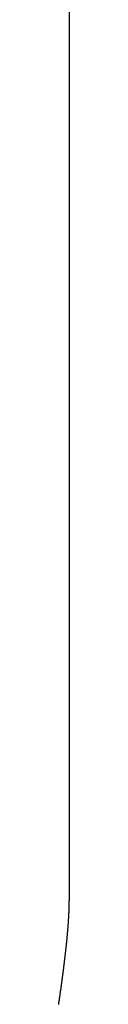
# Model space of a CAD drawing. Extents: x 637 to 3230, y 885 to 2745.
# Tile 21 of 151: x 1018.64 to 1020.52, y 1900.96 to 2077.03. Entities that reach past the tile are written whole.
import ezdxf

# ---------------------------------------------------------------- set-up
doc = ezdxf.new("R2010")
doc.units = 0
doc.layers.add('KF_GRAVIS_15_RIGHT', color=7, linetype='CONTINUOUS')

# ---------------------------------------------------------------- blocks, each defined once
blk = doc.blocks.new('KF_GRAVIS_15_RIGHT')
at = {"layer": 'KF_GRAVIS_15_RIGHT'}
for p, q in [((191.5946, -9), (191.5946, -322.3231)), ((191.5946, -322.3231), (191.5946, -333.6489))]:
    blk.add_line(p, q, dxfattribs=at)
blk.add_polyline3d([(189.711, -352.145, 0), (189.734, -351.984, 0), (189.758, -351.823, 0), (189.781, -351.662, 0), (189.804, -351.501, 0), (189.827, -351.341, 0), (189.85, -351.182, 0), (189.873, -351.022, 0), (189.896, -350.864, 0), (189.919, -350.705, 0), (189.941, -350.547, 0), (189.964, -350.389, 0), (189.986, -350.232, 0), (190.008, -350.075, 0), (190.031, -349.919, 0), (190.052, -349.763, 0), (190.074, -349.607, 0), (190.096, -349.452, 0), (190.118, -349.297, 0), (190.139, -349.143, 0), (190.16, -348.989, 0), (190.182, -348.835, 0), (190.203, -348.682, 0), (190.224, -348.53, 0), (190.244, -348.378, 0), (190.265, -348.226, 0), (190.286, -348.075, 0), (190.306, -347.924, 0), (190.326, -347.773, 0), (190.347, -347.623, 0), (190.367, -347.474, 0), (190.387, -347.325, 0), (190.406, -347.176, 0), (190.426, -347.028, 0), (190.445, -346.88, 0), (190.465, -346.733, 0), (190.484, -346.586, 0), (190.503, -346.44, 0), (190.522, -346.294, 0), (190.541, -346.149, 0), (190.559, -346.004, 0), (190.578, -345.86, 0), (190.596, -345.716, 0), (190.614, -345.573, 0), (190.632, -345.43, 0), (190.65, -345.288, 0), (190.668, -345.146, 0), (190.686, -345.004, 0), (190.703, -344.863, 0), (190.72, -344.723, 0), (190.737, -344.583, 0), (190.754, -344.444, 0), (190.771, -344.305, 0), (190.788, -344.167, 0), (190.805, -344.029, 0), (190.821, -343.892, 0), (190.837, -343.755, 0), (190.853, -343.619, 0), (190.869, -343.483, 0), (190.885, -343.348, 0), (190.9, -343.214, 0), (190.916, -343.08, 0), (190.931, -342.946, 0), (190.946, -342.813, 0), (190.961, -342.681, 0), (190.976, -342.549, 0), (190.99, -342.417, 0), (191.005, -342.286, 0), (191.019, -342.154, 0), (191.034, -342.023, 0), (191.048, -341.892, 0), (191.062, -341.761, 0), (191.076, -341.63, 0), (191.09, -341.499, 0), (191.103, -341.369, 0), (191.117, -341.238, 0), (191.13, -341.108, 0), (191.143, -340.978, 0), (191.156, -340.848, 0), (191.169, -340.719, 0), (191.182, -340.589, 0), (191.195, -340.46, 0), (191.207, -340.331, 0), (191.22, -340.203, 0), (191.232, -340.074, 0), (191.244, -339.946, 0), (191.256, -339.818, 0), (191.267, -339.691, 0), (191.279, -339.563, 0), (191.29, -339.436, 0), (191.302, -339.309, 0), (191.313, -339.183, 0), (191.323, -339.057, 0), (191.334, -338.931, 0), (191.345, -338.806, 0), (191.355, -338.681, 0), (191.365, -338.556, 0), (191.375, -338.432, 0), (191.385, -338.308, 0), (191.394, -338.184, 0), (191.404, -338.061, 0), (191.413, -337.938, 0), (191.422, -337.816, 0), (191.431, -337.694, 0), (191.439, -337.572, 0), (191.448, -337.451, 0), (191.456, -337.33, 0), (191.464, -337.21, 0), (191.471, -337.09, 0), (191.479, -336.971, 0), (191.486, -336.852, 0), (191.493, -336.734, 0), (191.5, -336.616, 0), (191.507, -336.499, 0), (191.513, -336.382, 0), (191.519, -336.266, 0), (191.525, -336.15, 0), (191.531, -336.035, 0), (191.537, -335.92, 0), (191.542, -335.806, 0), (191.547, -335.692, 0), (191.552, -335.579, 0), (191.556, -335.467, 0), (191.56, -335.355, 0), (191.564, -335.244, 0), (191.568, -335.133, 0), (191.572, -335.023, 0), (191.575, -334.914, 0), (191.578, -334.805, 0), (191.581, -334.696, 0), (191.583, -334.589, 0), (191.586, -334.482, 0), (191.588, -334.375, 0), (191.589, -334.27, 0), (191.591, -334.165, 0), (191.592, -334.06, 0), (191.593, -333.956, 0), (191.594, -333.853, 0), (191.594, -333.751, 0), (191.594, -333.649, 0)], dxfattribs=at)

msp = doc.modelspace()

# ---------------------------------------------------------------- block references
at = {"layer": 'KF_GRAVIS_15_RIGHT'}
msp.add_blockref('KF_GRAVIS_15_RIGHT', (828.93, 2253.1), dxfattribs=at)

doc.saveas('drawing.dxf')
